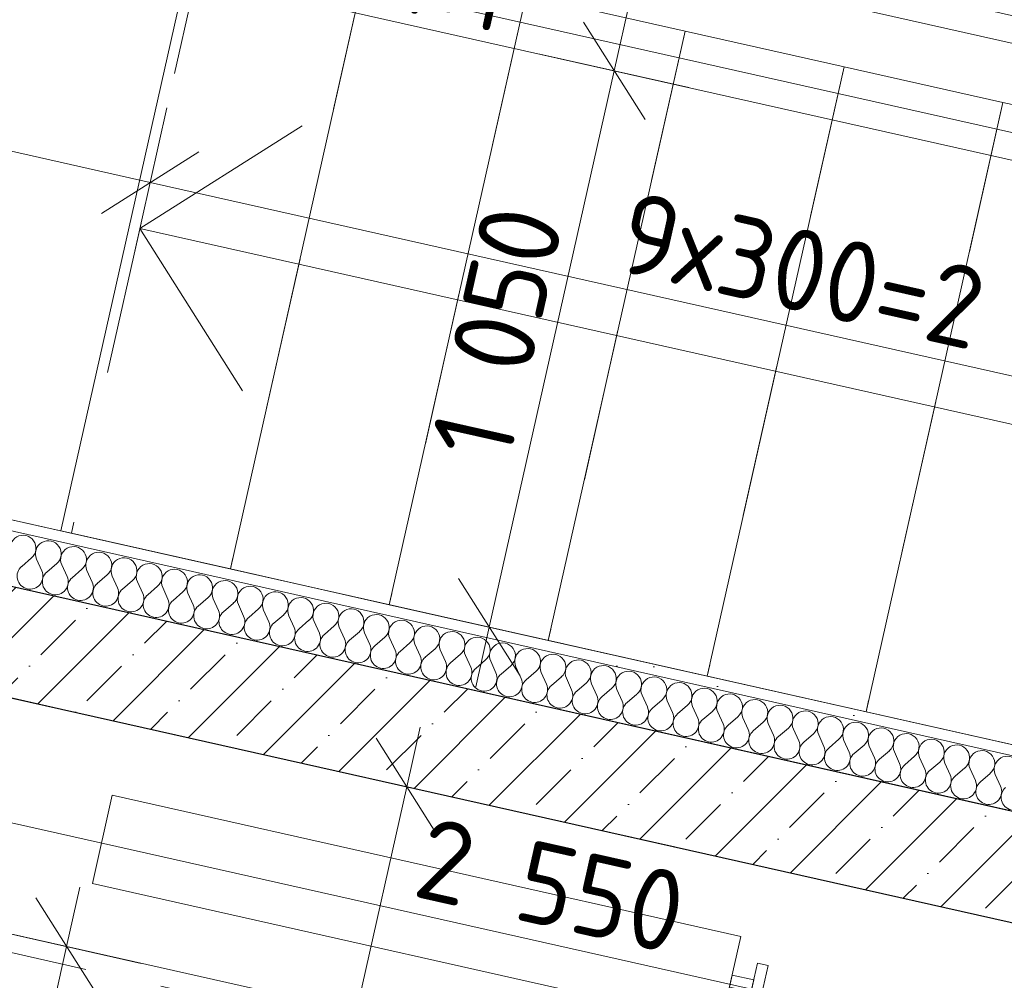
# Model space of a CAD drawing. Header units: millimetres. Extents: x -7145539 to -6664766, y 5874041 to 6141700.
# Tile 163 of 177: x -6929626 to -6927813, y 5903609 to 5905378. Entities that reach past the tile are written whole.
import ezdxf

# ---------------------------------------------------------------- set-up
doc = ezdxf.new("R2010")
doc.units = ezdxf.units.MM
doc.header["$MEASUREMENT"] = 0
for name, pattern in [('короткая штриховая', [282.222222, 141.111111, -141.111111]), ('Разомкнутая', [1058.333302, 634.99999, -423.333311]), ('Штриховая', [564.444447, 282.222223, -282.222223])]:
    doc.linetypes.add(name, pattern=pattern)
for name, color, linetype in [('S - МОП.АР', 7, 'Continuous'), ('АР-вертикальная связь - Лестница.АР', 7, 'Continuous'), ('АР-Стены_внутренние_пилоны.АР', 7, 'Continuous'), ('АР-Чертеж-Размеры.АР', 7, 'Continuous')]:
    doc.layers.add(name, color=color, linetype=linetype)
for name, color, linetype, lineweight in [('АР-вертикальная связь - Лестница.АР_Ном._пера__1', 7, 'Continuous', 0), ('АР-вертикальная связь - Лифт.АР_Ном._пера__120', 7, 'Continuous', 0), ('АР-Стены_внутренние_пилоны.АР_Ном._пера__1', 7, 'Continuous', 15), ('АР-Чертеж-Размеры.АР_Ном._пера__1', 7, 'Continuous', 0), ('АР_Машиноместа в паркинге_Ном._пера__120', 7, 'Continuous', 20)]:
    doc.layers.add(name, color=color, linetype=linetype, lineweight=lineweight)
doc.styles.add('РЎР“Р•РќР•Р\xa0Р\x98Р\xa0_РЎРўР\x98Р›Р¬_6', font='GOST_Common.ttf')
doc.dimstyles.new('СГЕНЕРИР_СТИЛЬ__1', dxfattribs={"dimtxt": 150, "dimasz": 142.5, "dimexe": 0.18, "dimexo": 0.0625, "dimgap": 0, "dimtad": 1, "dimdec": 0, "dimzin": 0, "dimdsep": 46, "dimtxsty": 'РЎР“Р•РќР•Р\xa0Р\x98Р\xa0_РЎРўР\x98Р›Р¬_6', "dimblk": 'ARROWHEAD_6', "dimblk1": 'ARROWHEAD_6', "dimblk2": 'ARROWHEAD_6', "dimcen": 0.09, "dimse1": 1, "dimse2": 1, "dimclrd": 7, "dimclre": 7, "dimclrt": 7, "dimazin": 0, "dimtfac": 1, "dimtdec": 4, "dimtmove": 0, "dimatfit": 3, "dimfxl": 1, "dimtolj": 1, "dimtzin": 0, "dimarcsym": 0})
doc.dimstyles.new('СГЕНЕРИР_СТИЛЬ__2', dxfattribs={"dimtxt": 150, "dimasz": 142.5, "dimexe": 0.18, "dimexo": 0.0625, "dimgap": 0, "dimtad": 1, "dimdec": 0, "dimzin": 0, "dimdsep": 46, "dimtxsty": 'РЎР“Р•РќР•Р\xa0Р\x98Р\xa0_РЎРўР\x98Р›Р¬_6', "dimblk": 'ARROWHEAD_6', "dimblk1": 'ARROWHEAD_6', "dimblk2": 'ARROWHEAD_6', "dimcen": 0.09, "dimse1": 1, "dimse2": 1, "dimclrd": 7, "dimclre": 7, "dimclrt": 7, "dimazin": 0, "dimtfac": 1, "dimtdec": 4, "dimtmove": 2, "dimatfit": 3, "dimfxl": 1, "dimtolj": 1, "dimtzin": 0, "dimarcsym": 0})
doc.dimstyles.new('СГЕНЕРИР_СТИЛЬ__8', dxfattribs={"dimtxt": 129.999995, "dimasz": 142.5, "dimexe": 0.18, "dimexo": 300000, "dimgap": 0, "dimtad": 1, "dimdec": 0, "dimzin": 0, "dimdsep": 46, "dimtxsty": 'РЎР“Р•РќР•Р\xa0Р\x98Р\xa0_РЎРўР\x98Р›Р¬_6', "dimblk": 'ARROWHEAD_6', "dimblk1": 'ARROWHEAD_6', "dimblk2": 'ARROWHEAD_6', "dimcen": 0.09, "dimclrd": 7, "dimclre": 7, "dimclrt": 7, "dimazin": 0, "dimtfac": 1, "dimtdec": 4, "dimtmove": 0, "dimatfit": 3, "dimfxl": 1, "dimtolj": 1, "dimtzin": 0, "dimarcsym": 0})

# ---------------------------------------------------------------- blocks, each defined once
blk = doc.blocks.new('Стена_195_1', base_point=(-6931677.2, 5904688.9))
at = {"layer": 'АР-Стены_внутренние_пилоны.АР', "linetype": 'Continuous', "lineweight": 0, "true_color": 0x000000}
h = blk.add_hatch(dxfattribs=at)
h.set_pattern_fill('ЖЕЛЕЗОБЕТОН__PROJECT__0001', color=18, style=0, pattern_type=2)
h.set_pattern_definition([(45, (-6321637.81, 6318947.94), (-84.852814, 84.852814), []), (45, (-6321680.24, 6318990.37), (-84.852814, 84.852814), [90, -30, 0, -30])])
h.paths.add_polyline_path([(-6931601.6, 5904569.4), (-6927386.7, 5903622.7), (-6927342.9, 5903817.9), (-6931557.8, 5904764.6)])
at = {"layer": 'АР-Стены_внутренние_пилоны.АР_Ном._пера__1', "color": 7, "linetype": 'Continuous', "lineweight": 30, "flags": 128}
for points in [[(-6927342.9, 5903817.9), (-6931557.8, 5904764.6)], [(-6929874.7, 5904181.6), (-6927386.7, 5903622.7)]]:
    blk.add_lwpolyline(points, dxfattribs=at)
blk = doc.blocks.new('*D1200', base_point=(-6321637.8, 6318947.9))
at = {"layer": 'АР-Чертеж-Размеры.АР_Ном._пера__1', "color": 7, "linetype": 'Continuous', "lineweight": 0, "transparency": 16777216}
for p, q in [((-6929893, 5904100), (-6929954.7, 5903825.6)), ((-6929834.2, 5904019.6), (-6930013.5, 5903906.1)), ((-6929923.8, 5903962.8), (-6930033.6, 5903987.5)), ((-6927435.8, 5903404), (-6929923.8, 5903962.8)), ((-6927405, 5903541.2), (-6927466.6, 5903266.8)), ((-6927525.4, 5903347.3), (-6927346.2, 5903460.7)), ((-6927326.1, 5903379.3), (-6927435.8, 5903404))]:
    blk.add_line(p, q, dxfattribs=at)
at = {"layer": 'АР-Чертеж-Размеры.АР_Ном._пера__1', "color": 7, "lineweight": 0, "transparency": 16777216, "insert": (-6928905.9, 5903764.9), "char_height": 150, "attachment_point": 7, "rotation": 347.3411, "style": 'РЎР“Р•РќР•Р\xa0Р\x98Р\xa0_РЎРўР\x98Р›Р¬_6'}
blk.add_mtext('\\A1;{\\pql;\\fGOST Common|b0|i0|c204|p0;\\W1.000000;2\xa0550}', dxfattribs=at)
blk = doc.blocks.new('ARROWHEAD_6')
at = {"color": 0, "linetype": 'Continuous', "lineweight": 0}
for p, q in [((-0.5, -0.5), (0.5, 0.5)), ((0, 0), (-1, 0))]:
    blk.add_line(p, q, dxfattribs=at)
blk = doc.blocks.new('*D1206', base_point=(-6321637.8, 6318947.9))
at = {"layer": 'АР-Чертеж-Размеры.АР_Ном._пера__1', "color": 7, "linetype": 'Continuous', "lineweight": 0, "transparency": 16777216}
for p, q in [((-6928888.4, 5904075.3), (-6928913, 5903965.6)), ((-6928856.3, 5903875.9), (-6928969.8, 5904055.2)), ((-6929050.2, 5903996.4), (-6928775.8, 5903934.7)), ((-6928913, 5903965.6), (-6929296.5, 5902258.1)), ((-6929353.3, 5902347.7), (-6929239.8, 5902168.5)), ((-6929433.7, 5902288.9), (-6929159.3, 5902227.3)), ((-6929296.5, 5902258.1), (-6929321.2, 5902148.4))]:
    blk.add_line(p, q, dxfattribs=at)
at = {"layer": 'АР-Чертеж-Размеры.АР_Ном._пера__1', "color": 7, "lineweight": 0, "transparency": 16777216, "insert": (-6929183, 5902900.5), "char_height": 150, "attachment_point": 7, "rotation": 77.3411, "style": 'РЎР“Р•РќР•Р\xa0Р\x98Р\xa0_РЎРўР\x98Р›Р¬_6'}
blk.add_mtext('\\A1;{\\pql;\\fGOST Common|b0|i0|c204|p0;\\W1.000000;1\xa0750}', dxfattribs=at)
blk = doc.blocks.new('*D1350', base_point=(-6321637.8, 6318947.9))
at = {"layer": 'АР-Чертеж-Размеры.АР_Ном._пера__1', "color": 7, "linetype": 'Continuous', "lineweight": 0, "transparency": 16777216}
for p, q in [((-6929960.4, 5903432.8), (-6929898.8, 5903707.2)), ((-6929840, 5903626.7), (-6930019.2, 5903513.2)), ((-6930039.3, 5903594.6), (-6929929.6, 5903570)), ((-6929929.6, 5903570), (-6927800.6, 5903091.8)), ((-6927831.4, 5902954.6), (-6927769.8, 5903229)), ((-6927890.2, 5903035.1), (-6927711, 5903148.6)), ((-6927800.6, 5903091.8), (-6927690.9, 5903067.2))]:
    blk.add_line(p, q, dxfattribs=at)
at = {"layer": 'АР-Чертеж-Размеры.АР_Ном._пера__1', "color": 7, "lineweight": 0, "transparency": 16777216, "insert": (-6929048.2, 5903398.7), "char_height": 130, "attachment_point": 7, "rotation": 347.3417, "style": 'РЎР“Р•РќР•Р\xa0Р\x98Р\xa0_РЎРўР\x98Р›Р¬_6'}
blk.add_mtext('\\A1;{\\pql;\\fGOST Common|b0|i0|c204|p0;\\W1.000000;2\xa0182}', dxfattribs=at)
blk = doc.blocks.new('*D1351', base_point=(-6321637.8, 6318947.9))
at = {"layer": 'АР-Чертеж-Размеры.АР_Ном._пера__1', "color": 7, "linetype": 'Continuous', "lineweight": 0, "transparency": 16777216}
for p, q in [((-6929539.7, 5903671.2), (-6929515, 5903780.9)), ((-6929482.9, 5903581.6), (-6929596.4, 5903760.8)), ((-6929402.5, 5903640.3), (-6929676.9, 5903702)), ((-6929795.2, 5902533.5), (-6929539.7, 5903671.2)), ((-6929851.9, 5902623.1), (-6929738.4, 5902443.9)), ((-6929658, 5902502.7), (-6929932.4, 5902564.3)), ((-6929819.8, 5902423.7), (-6929795.2, 5902533.5))]:
    blk.add_line(p, q, dxfattribs=at)
at = {"layer": 'АР-Чертеж-Размеры.АР_Ном._пера__1', "color": 7, "lineweight": 0, "transparency": 16777216, "insert": (-6929732.3, 5902932), "char_height": 130, "attachment_point": 7, "rotation": 77.3417, "style": 'РЎР“Р•РќР•Р\xa0Р\x98Р\xa0_РЎРўР\x98Р›Р¬_6'}
blk.add_mtext('\\A1;{\\pql;\\fGOST Common|b0|i0|c204|p0;\\W1.000000;1\xa0166}', dxfattribs=at)
blk = doc.blocks.new('Лестница_2_1', base_point=(-6321637.8, 6318947.9))
at = {"layer": 'АР-вертикальная связь - Лестница.АР_Ном._пера__1', "color": 7, "linetype": 'Continuous', "lineweight": 0}
for p, q in [((-6929298.3, 5905558.6), (-6929550.3, 5904436.6)), ((-6928986, 5905488.5), (-6929238, 5904366.5)), ((-6929238, 5904366.5), (-6928986, 5905488.5)), ((-6928693.3, 5905422.8), (-6928945.3, 5904300.7)), ((-6928945.3, 5904300.7), (-6928693.3, 5905422.8)), ((-6928400.6, 5905357), (-6928693.3, 5905422.8)), ((-6928083.8, 5905398.6), (-6927791.1, 5905332.9)), ((-6928400.6, 5905357), (-6928652.6, 5904235)), ((-6928652.6, 5904235), (-6928400.6, 5905357)), ((-6928107.9, 5905291.3), (-6928400.6, 5905357)), ((-6928107.9, 5905291.3), (-6928359.9, 5904169.2)), ((-6928359.9, 5904169.2), (-6928107.9, 5905291.3)), ((-6927815.2, 5905225.6), (-6928107.9, 5905291.3)), ((-6927815.2, 5905225.6), (-6928067.2, 5904103.5)), ((-6928067.2, 5904103.5), (-6927815.2, 5905225.6)), ((-6927522.5, 5905159.8), (-6927815.2, 5905225.6)), ((-6929404.8, 5904993.2), (-6929106, 5905182.4)), ((-6929112, 5904927.5), (-6929404.8, 5904993.2)), ((-6929215.6, 5904694.5), (-6929404.8, 5904993.2)), ((-6926770.4, 5904401.6), (-6929112, 5904927.5)), ((-6929550.3, 5904436.6), (-6929530.8, 5904432.2)), ((-6929530.8, 5904432.2), (-6929238, 5904366.5)), ((-6929238, 5904366.5), (-6928945.3, 5904300.7)), ((-6928945.3, 5904300.7), (-6928652.6, 5904235)), ((-6928652.6, 5904235), (-6928359.9, 5904169.2)), ((-6928359.9, 5904169.2), (-6928067.2, 5904103.5)), ((-6928067.2, 5904103.5), (-6927774.5, 5904037.8))]:
    blk.add_line(p, q, dxfattribs=at)
at = {"layer": 'АР-вертикальная связь - Лестница.АР_Ном._пера__1', "color": 7, "linetype": 'Штриховая', "lineweight": 0}
for p, q in [((-6929278.8, 5905554.2), (-6929530.8, 5904432.2)), ((-6928986, 5905488.5), (-6929238, 5904366.5)), ((-6928693.3, 5905422.8), (-6928945.3, 5904300.7)), ((-6928400.6, 5905357), (-6928652.6, 5904235)), ((-6928107.9, 5905291.3), (-6928359.9, 5904169.2)), ((-6927815.2, 5905225.6), (-6928067.2, 5904103.5))]:
    blk.add_line(p, q, dxfattribs=at)
blk = doc.blocks.new('*X1370', base_point=(-6321637.8, 6318947.9))
at = {"layer": 'АР-Стены_внутренние_пилоны.АР_Ном._пера__1', "color": 7, "linetype": 'Continuous', "lineweight": 0}
for p, q in [((-6929604.2, 5904386.8), (-6929622.3, 5904371.3)), ((-6929594.9, 5904384.7), (-6929585.2, 5904363)), ((-6929557.8, 5904376.4), (-6929575.9, 5904360.9)), ((-6929548.5, 5904374.3), (-6929538.7, 5904352.6)), ((-6929511.3, 5904365.9), (-6929529.4, 5904350.5)), ((-6929502, 5904363.8), (-6929492.2, 5904342.1)), ((-6929464.8, 5904355.5), (-6929483, 5904340)), ((-6929455.6, 5904353.4), (-6929445.8, 5904331.7)), ((-6929418.4, 5904345.1), (-6929436.5, 5904329.6)), ((-6929409.1, 5904343), (-6929399.3, 5904321.3)), ((-6929371.9, 5904334.6), (-6929390, 5904319.2)), ((-6929362.6, 5904332.5), (-6929352.9, 5904310.8)), ((-6929325.5, 5904324.2), (-6929343.6, 5904308.7)), ((-6929316.2, 5904322.1), (-6929306.4, 5904300.4)), ((-6929279, 5904313.8), (-6929297.1, 5904298.3)), ((-6929269.7, 5904311.7), (-6929259.9, 5904289.9)), ((-6929232.5, 5904303.3), (-6929250.6, 5904287.9)), ((-6929223.2, 5904301.2), (-6929213.5, 5904279.5)), ((-6929186.1, 5904292.9), (-6929204.2, 5904277.4)), ((-6929176.8, 5904290.8), (-6929167, 5904269.1)), ((-6929139.6, 5904282.4), (-6929157.7, 5904267)), ((-6929130.3, 5904280.4), (-6929120.6, 5904258.6)), ((-6929093.2, 5904272), (-6929111.3, 5904256.6)), ((-6929083.9, 5904269.9), (-6929074.1, 5904248.2)), ((-6929046.7, 5904261.6), (-6929064.8, 5904246.1)), ((-6929037.4, 5904259.5), (-6929027.6, 5904237.8)), ((-6929000.2, 5904251.1), (-6929018.3, 5904235.7)), ((-6928990.9, 5904249.1), (-6928981.2, 5904227.3)), ((-6928953.8, 5904240.7), (-6928971.9, 5904225.2)), ((-6928944.5, 5904238.6), (-6928934.7, 5904216.9)), ((-6928907.3, 5904230.3), (-6928925.4, 5904214.8)), ((-6928898, 5904228.2), (-6928888.2, 5904206.5)), ((-6928860.8, 5904219.8), (-6928879, 5904204.4)), ((-6928851.6, 5904217.7), (-6928841.8, 5904196)), ((-6928814.4, 5904209.4), (-6928832.5, 5904193.9)), ((-6928805.1, 5904207.3), (-6928795.3, 5904185.6)), ((-6928767.9, 5904199), (-6928786, 5904183.5)), ((-6928758.6, 5904196.9), (-6928748.9, 5904175.2)), ((-6928721.5, 5904188.5), (-6928739.6, 5904173.1)), ((-6928712.2, 5904186.4), (-6928702.4, 5904164.7)), ((-6928675, 5904178.1), (-6928693.1, 5904162.6)), ((-6928665.7, 5904176), (-6928655.9, 5904154.3)), ((-6928628.5, 5904167.7), (-6928646.6, 5904152.2)), ((-6928619.2, 5904165.6), (-6928609.5, 5904143.9)), ((-6928582.1, 5904157.2), (-6928600.2, 5904141.8)), ((-6928572.8, 5904155.1), (-6928563, 5904133.4)), ((-6928535.6, 5904146.8), (-6928553.7, 5904131.3)), ((-6928526.3, 5904144.7), (-6928516.6, 5904123)), ((-6928489.2, 5904136.3), (-6928507.3, 5904120.9)), ((-6928479.9, 5904134.3), (-6928470.1, 5904112.5)), ((-6928442.7, 5904125.9), (-6928460.8, 5904110.5)), ((-6928433.4, 5904123.8), (-6928423.6, 5904102.1)), ((-6928396.2, 5904115.5), (-6928414.3, 5904100)), ((-6928386.9, 5904113.4), (-6928377.2, 5904091.7)), ((-6928349.8, 5904105), (-6928367.9, 5904089.6)), ((-6928340.5, 5904103), (-6928330.7, 5904081.2)), ((-6928303.3, 5904094.6), (-6928321.4, 5904079.2)), ((-6928294, 5904092.5), (-6928284.2, 5904070.8)), ((-6928256.8, 5904084.2), (-6928275, 5904068.7)), ((-6928247.6, 5904082.1), (-6928237.8, 5904060.4)), ((-6928210.4, 5904073.7), (-6928228.5, 5904058.3)), ((-6928201.1, 5904071.6), (-6928191.3, 5904049.9)), ((-6928163.9, 5904063.3), (-6928182, 5904047.8)), ((-6928154.6, 5904061.2), (-6928144.9, 5904039.5)), ((-6928117.5, 5904052.9), (-6928135.6, 5904037.4)), ((-6928108.2, 5904050.8), (-6928098.4, 5904029.1)), ((-6928071, 5904042.4), (-6928089.1, 5904027)), ((-6928061.7, 5904040.3), (-6928051.9, 5904018.6)), ((-6928024.5, 5904032), (-6928042.6, 5904016.5)), ((-6928015.2, 5904029.9), (-6928005.5, 5904008.2)), ((-6927978.1, 5904021.6), (-6927996.2, 5904006.1)), ((-6927968.8, 5904019.5), (-6927959, 5903997.8)), ((-6927931.6, 5904011.1), (-6927949.7, 5903995.7)), ((-6927922.3, 5904009), (-6927912.6, 5903987.3)), ((-6927885.2, 5904000.7), (-6927903.3, 5903985.2)), ((-6927875.9, 5903998.6), (-6927866.1, 5903976.9)), ((-6927838.7, 5903990.2), (-6927856.8, 5903974.8)), ((-6927829.4, 5903988.2), (-6927819.6, 5903966.4))]:
    blk.add_line(p, q, dxfattribs=at)
for centre, start, end in [((-6929619.7, 5904404.9), 310.4712, 204.211), ((-6929573.2, 5904394.5), 310.4712, 204.211), ((-6929526.8, 5904384), 310.4712, 204.211), ((-6929480.3, 5904373.6), 310.4712, 204.211), ((-6929433.8, 5904363.2), 310.4712, 204.211), ((-6929606.9, 5904353.2), 130.4712, 257.3411), ((-6929387.4, 5904352.7), 310.4712, 204.211), ((-6929340.9, 5904342.3), 310.4712, 204.211), ((-6929606.9, 5904353.2), 257.3411, 24.211), ((-6929560.4, 5904342.8), 130.4712, 257.3411), ((-6929560.4, 5904342.8), 257.3411, 24.211), ((-6929514, 5904332.4), 130.4712, 257.3411), ((-6929294.5, 5904331.9), 310.4712, 204.211), ((-6929514, 5904332.4), 257.3411, 24.211), ((-6929467.5, 5904321.9), 130.4712, 257.3411), ((-6929467.5, 5904321.9), 257.3411, 24.211), ((-6929421, 5904311.5), 130.4712, 257.3411), ((-6929248, 5904321.4), 310.4712, 204.211), ((-6929201.5, 5904311), 310.4712, 204.211), ((-6929421, 5904311.5), 257.3411, 24.211), ((-6929374.6, 5904301.1), 130.4712, 257.3411), ((-6929374.6, 5904301.1), 257.3411, 24.211), ((-6929155.1, 5904300.6), 310.4712, 204.211), ((-6929108.6, 5904290.1), 310.4712, 204.211), ((-6929328.1, 5904290.6), 130.4712, 257.3411), ((-6929328.1, 5904290.6), 257.3411, 24.211), ((-6929281.7, 5904280.2), 130.4712, 257.3411), ((-6929062.1, 5904279.7), 310.4712, 204.211), ((-6929015.7, 5904269.3), 310.4712, 204.211), ((-6929281.7, 5904280.2), 257.3411, 24.211), ((-6929235.2, 5904269.8), 130.4712, 257.3411), ((-6929235.2, 5904269.8), 257.3411, 24.211), ((-6929188.7, 5904259.3), 130.4712, 257.3411), ((-6928969.2, 5904258.8), 310.4712, 204.211), ((-6929188.7, 5904259.3), 257.3411, 24.211), ((-6929142.3, 5904248.9), 130.4712, 257.3411), ((-6929142.3, 5904248.9), 257.3411, 24.211), ((-6929095.8, 5904238.4), 130.4712, 257.3411), ((-6928922.8, 5904248.4), 310.4712, 204.211), ((-6928876.3, 5904237.9), 310.4712, 204.211), ((-6929095.8, 5904238.4), 257.3411, 24.211), ((-6929049.3, 5904228), 130.4712, 257.3411), ((-6929049.3, 5904228), 257.3411, 24.211), ((-6928829.8, 5904227.5), 310.4712, 204.211), ((-6928783.4, 5904217.1), 310.4712, 204.211), ((-6929002.9, 5904217.6), 130.4712, 257.3411), ((-6929002.9, 5904217.6), 257.3411, 24.211), ((-6928956.4, 5904207.1), 130.4712, 257.3411), ((-6928736.9, 5904206.6), 310.4712, 204.211), ((-6928690.5, 5904196.2), 310.4712, 204.211), ((-6928956.4, 5904207.1), 257.3411, 24.211), ((-6928910, 5904196.7), 130.4712, 257.3411), ((-6928910, 5904196.7), 257.3411, 24.211), ((-6928863.5, 5904186.3), 130.4712, 257.3411), ((-6928644, 5904185.8), 310.4712, 204.211), ((-6928863.5, 5904186.3), 257.3411, 24.211), ((-6928817, 5904175.8), 130.4712, 257.3411), ((-6928817, 5904175.8), 257.3411, 24.211), ((-6928770.6, 5904165.4), 130.4712, 257.3411), ((-6928597.5, 5904175.3), 310.4712, 204.211), ((-6928551.1, 5904164.9), 310.4712, 204.211), ((-6928770.6, 5904165.4), 257.3411, 24.211), ((-6928724.1, 5904155), 130.4712, 257.3411), ((-6928504.6, 5904154.5), 310.4712, 204.211), ((-6928458.1, 5904144), 310.4712, 204.211), ((-6928724.1, 5904155), 257.3411, 24.211), ((-6928677.7, 5904144.5), 130.4712, 257.3411), ((-6928677.7, 5904144.5), 257.3411, 24.211), ((-6928631.2, 5904134.1), 130.4712, 257.3411), ((-6928411.7, 5904133.6), 310.4712, 204.211), ((-6928365.2, 5904123.2), 310.4712, 204.211), ((-6928631.2, 5904134.1), 257.3411, 24.211), ((-6928584.7, 5904123.7), 130.4712, 257.3411), ((-6928584.7, 5904123.7), 257.3411, 24.211), ((-6928538.3, 5904113.2), 130.4712, 257.3411), ((-6928318.8, 5904112.7), 310.4712, 204.211), ((-6928538.3, 5904113.2), 257.3411, 24.211), ((-6928491.8, 5904102.8), 130.4712, 257.3411), ((-6928491.8, 5904102.8), 257.3411, 24.211), ((-6928272.3, 5904102.3), 310.4712, 204.211), ((-6928225.8, 5904091.8), 310.4712, 204.211), ((-6928445.3, 5904092.3), 130.4712, 257.3411), ((-6928445.3, 5904092.3), 257.3411, 24.211), ((-6928398.9, 5904081.9), 130.4712, 257.3411), ((-6928179.4, 5904081.4), 310.4712, 204.211), ((-6928132.9, 5904071), 310.4712, 204.211), ((-6928398.9, 5904081.9), 257.3411, 24.211), ((-6928352.4, 5904071.5), 130.4712, 257.3411), ((-6928352.4, 5904071.5), 257.3411, 24.211), ((-6928306, 5904061), 130.4712, 257.3411), ((-6928086.5, 5904060.5), 310.4712, 204.211), ((-6928306, 5904061), 257.3411, 24.211), ((-6928259.5, 5904050.6), 130.4712, 257.3411), ((-6928259.5, 5904050.6), 257.3411, 24.211), ((-6928213, 5904040.2), 130.4712, 257.3411), ((-6928040, 5904050.1), 310.4712, 204.211), ((-6927993.5, 5904039.7), 310.4712, 204.211), ((-6928213, 5904040.2), 257.3411, 24.211), ((-6928166.6, 5904029.7), 130.4712, 257.3411), ((-6928166.6, 5904029.7), 257.3411, 24.211), ((-6927947.1, 5904029.2), 310.4712, 204.211), ((-6927900.6, 5904018.8), 310.4712, 204.211), ((-6928120.1, 5904019.3), 130.4712, 257.3411), ((-6928120.1, 5904019.3), 257.3411, 24.211), ((-6928073.7, 5904008.9), 130.4712, 257.3411), ((-6927854.1, 5904008.4), 310.4712, 204.211), ((-6927807.7, 5903997.9), 310.4712, 204.211), ((-6928073.7, 5904008.9), 257.3411, 24.211), ((-6928027.2, 5903998.4), 130.4712, 257.3411), ((-6928027.2, 5903998.4), 257.3411, 24.211), ((-6927980.7, 5903988), 130.4712, 257.3411), ((-6927980.7, 5903988), 257.3411, 24.211), ((-6927934.3, 5903977.6), 130.4712, 257.3411), ((-6927934.3, 5903977.6), 257.3411, 24.211), ((-6927887.8, 5903967.1), 130.4712, 257.3411), ((-6927887.8, 5903967.1), 257.3411, 24.211), ((-6927841.3, 5903956.7), 130.4712, 257.3411), ((-6927841.3, 5903956.7), 257.3411, 24.211), ((-6927794.9, 5903946.2), 130.4712, 257.3411)]:
    blk.add_arc(centre, 23.8, start, end, dxfattribs=at)
blk = doc.blocks.new('Стена_381_1', base_point=(-6925670.9, 5903503.8))
at = {"layer": 'АР-Стены_внутренние_пилоны.АР', "linetype": 'Continuous', "lineweight": 0, "true_color": 0x000000}
h = blk.add_hatch(dxfattribs=at)
h.set_pattern_fill('ШТУКАТУРКА__ГИПС_01_0001', color=18, style=0, pattern_type=2)
h.set_pattern_definition([(45, (-6321637.81, 6319297.94), (-111.369318, 111.369318), [0, -105, 0, -157.5]), (110, (-6321287.81, 6319297.94), (148.001588, 53.868173), [0, -77, 0, -133])])
h.paths.add_polyline_path([(-6931369.9, 5904824.9), (-6925779.3, 5903569.2), (-6925774.9, 5903588.7), (-6931365.5, 5904844.4)])
at = {"layer": 'АР-Стены_внутренние_пилоны.АР_Ном._пера__1', "color": 7, "linetype": 'Continuous', "lineweight": 0}
blk.add_line((-6925779.3, 5903569.2), (-6931389.4, 5904829.2), dxfattribs=at)
at = {"layer": 'АР-Стены_внутренние_пилоны.АР_Ном._пера__1', "color": 7, "linetype": 'Continuous', "lineweight": 0, "flags": 128}
for points in [[(-6925774.9, 5903588.7), (-6931365.5, 5904844.4)], [(-6931411.3, 5904731.7), (-6925801.2, 5903471.6)]]:
    blk.add_lwpolyline(points, dxfattribs=at)
at = {"layer": 'АР-Стены_внутренние_пилоны.АР', "color": 7, "lineweight": 0}
blk.add_blockref('*X1370', (-6321637.8, 6318947.9), dxfattribs=at)
blk = doc.blocks.new('*D1448', base_point=(-6321637.8, 6318947.9))
at = {"layer": 'АР-Чертеж-Размеры.АР_Ном._пера__1', "color": 7, "linetype": 'Continuous', "lineweight": 0, "transparency": 16777216}
for p, q in [((-6929385.7, 5905078.1), (-6931220.4, 5905490.2)), ((-6929354.9, 5905215.3), (-6929416.5, 5904940.8)), ((-6929475.3, 5905021.3), (-6929296.1, 5905134.8)), ((-6926751.7, 5904486.4), (-6929385.7, 5905078.1)), ((-6926720.9, 5904623.7), (-6926782.5, 5904349.2)), ((-6926841.3, 5904429.7), (-6926662.1, 5904543.2)), ((-6926641.9, 5904461.8), (-6926751.7, 5904486.4))]:
    blk.add_line(p, q, dxfattribs=at)
at = {"layer": 'АР-Чертеж-Размеры.АР_Ном._пера__1', "color": 7, "lineweight": 0, "transparency": 16777216, "insert": (-6928532, 5904917.1), "char_height": 150, "attachment_point": 7, "rotation": 347.3411, "style": 'РЎР“Р•РќР•Р\xa0Р\x98Р\xa0_РЎРўР\x98Р›Р¬_6'}
blk.add_mtext('\\A1;{\\pql;\\fGOST Common|b0|i0|c204|p0;\\W1.000000;9х300=2\xa0700}', dxfattribs=at)
blk = doc.blocks.new('*D1449', base_point=(-6321637.8, 6318947.9))
at = {"layer": 'АР-Чертеж-Размеры.АР_Ном._пера__1', "color": 7, "linetype": 'Continuous', "lineweight": 0, "transparency": 16777216}
for p, q in [((-6931189.6, 5905627.4), (-6931251.3, 5905352.9)), ((-6931130.8, 5905546.9), (-6931310.1, 5905433.4)), ((-6931220.4, 5905490.2), (-6931330.2, 5905514.8)), ((-6929385.7, 5905078.1), (-6931220.4, 5905490.2)), ((-6929475.3, 5905021.3), (-6929296.1, 5905134.8))]:
    blk.add_line(p, q, dxfattribs=at)
at = {"layer": 'АР-Чертеж-Размеры.АР_Ном._пера__1', "color": 7, "lineweight": 0, "transparency": 16777216, "insert": (-6930514.4, 5905362.3), "char_height": 150, "attachment_point": 7, "rotation": 347.3411, "style": 'РЎР“Р•РќР•Р\xa0Р\x98Р\xa0_РЎРўР\x98Р›Р¬_6'}
blk.add_mtext('\\A1;{\\pql;\\fGOST Common|b0|i0|c204|p0;\\W1.000000;1\xa0880}', dxfattribs=at)
blk = doc.blocks.new('*D1452', base_point=(-6321637.8, 6318947.9))
at = {"layer": 'АР-Чертеж-Размеры.АР_Ном._пера__1', "color": 7, "linetype": 'Continuous', "lineweight": 0, "transparency": 16777216}
for p, q in [((-6925499, 5906112), (-6925523.6, 5906002.3)), ((-6925466.9, 5905912.6), (-6925580.3, 5906091.9)), ((-6925660.8, 5906033.1), (-6925386.4, 5905971.4)), ((-6925523.6, 5906002.3), (-6926051.7, 5903650.9)), ((-6926108.5, 5903740.5), (-6925995, 5903561.3)), ((-6926188.9, 5903681.7), (-6925914.5, 5903620.1)), ((-6926051.7, 5903650.9), (-6926076.4, 5903541.1))]:
    blk.add_line(p, q, dxfattribs=at)
at = {"layer": 'АР-Чертеж-Размеры.АР_Ном._пера__1', "color": 7, "lineweight": 0, "transparency": 16777216, "insert": (-6925977.2, 5904225), "char_height": 150, "attachment_point": 7, "rotation": 77.3411, "style": 'РЎР“Р•РќР•Р\xa0Р\x98Р\xa0_РЎРўР\x98Р›Р¬_6'}
blk.add_mtext('\\A1;{\\pql;\\fGOST Common|b0|i0|c204|p0;\\W1.000000;2\xa0410}', dxfattribs=at)
blk = doc.blocks.new('*D1453', base_point=(-6321637.8, 6318947.9))
at = {"layer": 'АР-Чертеж-Размеры.АР_Ном._пера__1', "color": 7, "linetype": 'Continuous', "lineweight": 0, "transparency": 16777216}
for p, q in [((-6928208.5, 5906720.6), (-6928233.1, 5906610.8)), ((-6928176.4, 5906521.2), (-6928289.9, 5906700.4)), ((-6928370.3, 5906641.6), (-6928095.9, 5906580)), ((-6928233.1, 5906610.8), (-6928463.3, 5905586.2)), ((-6928406.5, 5905496.6), (-6928520, 5905675.8)), ((-6928600.5, 5905617), (-6928326, 5905555.4)), ((-6928463.3, 5905586.2), (-6928531.2, 5905283.7))]:
    blk.add_line(p, q, dxfattribs=at)
at = {"layer": 'АР-Чертеж-Размеры.АР_Ном._пера__1', "color": 7, "lineweight": 0, "transparency": 16777216, "insert": (-6928426.4, 5905887.2), "char_height": 150, "attachment_point": 7, "rotation": 77.3417, "style": 'РЎР“Р•РќР•Р\xa0Р\x98Р\xa0_РЎРўР\x98Р›Р¬_6'}
blk.add_mtext('\\A1;{\\pql;\\fGOST Common|b0|i0|c204|p0;\\W1.000000;1\xa0050}', dxfattribs=at)
blk = doc.blocks.new('*D1454', base_point=(-6321637.8, 6318947.9))
at = {"layer": 'АР-Чертеж-Размеры.АР_Ном._пера__1', "color": 7, "linetype": 'Continuous', "lineweight": 0, "transparency": 16777216}
for p, q in [((-6928406.5, 5905496.6), (-6928520, 5905675.8)), ((-6928600.5, 5905617), (-6928326, 5905555.4)), ((-6928463.3, 5905586.2), (-6928531.2, 5905283.7)), ((-6928474.4, 5905194.1), (-6928587.9, 5905373.3)), ((-6928668.4, 5905314.5), (-6928394, 5905252.9))]:
    blk.add_line(p, q, dxfattribs=at)
at = {"layer": 'АР-Чертеж-Размеры.АР_Ном._пера__1', "color": 7, "lineweight": 0, "transparency": 16777216, "insert": (-6928762.9, 5905347.1), "char_height": 150, "attachment_point": 7, "rotation": 77.3417, "style": 'РЎР“Р•РќР•Р\xa0Р\x98Р\xa0_РЎРўР\x98Р›Р¬_6'}
blk.add_mtext('\\A1;{\\pql;\\fGOST Common|b0|i0|c204|p0;\\W1.000000;310}', dxfattribs=at)
blk = doc.blocks.new('*D1455', base_point=(-6321637.8, 6318947.9))
at = {"layer": 'АР-Чертеж-Размеры.АР_Ном._пера__1', "color": 7, "linetype": 'Continuous', "lineweight": 0, "transparency": 16777216}
for p, q in [((-6928463.3, 5905586.2), (-6928531.2, 5905283.7)), ((-6928474.4, 5905194.1), (-6928587.9, 5905373.3)), ((-6928668.4, 5905314.5), (-6928394, 5905252.9)), ((-6928531.2, 5905283.7), (-6928761.2, 5904259.4)), ((-6928818, 5904349.1), (-6928704.5, 5904169.8)), ((-6928898.4, 5904290.3), (-6928624, 5904228.6)), ((-6928761.2, 5904259.4), (-6928785.9, 5904149.7))]:
    blk.add_line(p, q, dxfattribs=at)
at = {"layer": 'АР-Чертеж-Размеры.АР_Ном._пера__1', "color": 7, "lineweight": 0, "transparency": 16777216, "insert": (-6928724.4, 5904560.3), "char_height": 150, "attachment_point": 7, "rotation": 77.3417, "style": 'РЎР“Р•РќР•Р\xa0Р\x98Р\xa0_РЎРўР\x98Р›Р¬_6'}
blk.add_mtext('\\A1;{\\pql;\\fGOST Common|b0|i0|c204|p0;\\W1.000000;1\xa0050}', dxfattribs=at)

msp = doc.modelspace()

# ---------------------------------------------------------------- linework, layer by layer
at = {"layer": 'S - МОП.АР', "color": 254, "linetype": 'Continuous', "lineweight": 0, "true_color": 0xdadada, "flags": 128}
msp.add_lwpolyline([(-6930837.3, 5907195.6), (-6931365.5, 5904844.2), (-6925774.3, 5903588.4), (-6925246.2, 5905939.8)], close=True, dxfattribs=at)
at = {"layer": 'АР-вертикальная связь - Лестница.АР_Ном._пера__1', "color": 7, "linetype": 'Continuous', "lineweight": 0, "flags": 128}
for points in [[(-6929300.7, 5905456.5), (-6926666.7, 5904865.1), (-6926598.7, 5905167.6), (-6929232.8, 5905759)], [(-6929194.9, 5905699.3), (-6929241, 5905494.4), (-6926704.5, 5904924.8), (-6926658.5, 5905129.7)]]:
    msp.add_lwpolyline(points, close=True, dxfattribs=at)
at = {"layer": 'АР-вертикальная связь - Лифт.АР_Ном._пера__120', "color": 7, "linetype": 'Continuous', "lineweight": 0}
for points in [[(-6928334.6, 5903527.5), (-6929492.1, 5903787.5), (-6929455.6, 5903950.1), (-6928298.1, 5903690.1)], [(-6930144.7, 5902612), (-6928015.8, 5902133.8), (-6927760.3, 5903271.5), (-6929889.2, 5903749.7)], [(-6928267.2, 5903640.8), (-6928247.6, 5903636.4), (-6928265.9, 5903555.2), (-6928285.4, 5903559.6)], [(-6928319.1, 5903596.7), (-6928279.1, 5903587.7), (-6928274.1, 5903609.9), (-6928314.1, 5903618.9)]]:
    msp.add_lwpolyline(points, close=True, dxfattribs=at)
at = {"layer": 'АР-вертикальная связь - Лифт.АР_Ном._пера__120', "color": 7, "linetype": 'короткая штриховая', "lineweight": 0}
msp.add_lwpolyline([(-6930112.1, 5902628.5), (-6928095, 5902175.5), (-6927851.8, 5903258.2), (-6929869, 5903711.2)], close=True, dxfattribs=at)
at = {"layer": 'АР_Машиноместа в паркинге_Ном._пера__120', "color": 7, "linetype": 'Разомкнутая', "lineweight": 20}
msp.add_lwpolyline([(-6930258.2, 5902474.1), (-6927770.2, 5901915.3), (-6927386.7, 5903622.7), (-6929874.7, 5904181.6)], close=True, dxfattribs=at)

# ---------------------------------------------------------------- block references
at = {"layer": 'АР-вертикальная связь - Лестница.АР', "color": 7, "linetype": 'Continuous', "lineweight": 0}
msp.add_blockref('Лестница_2_1', (-6321637.8, 6318947.9), dxfattribs=at)
at = {"layer": 'АР-Стены_внутренние_пилоны.АР', "color": 7, "lineweight": 0}
for name, p in [('Стена_381_1', (-6925670.9, 5903503.8)), ('Стена_195_1', (-6931677.2, 5904688.9))]:
    msp.add_blockref(name, p, dxfattribs=at)

# ---------------------------------------------------------------- dimensions: what is measured, and where the dimension line sits
at = {"layer": 'АР-Чертеж-Размеры.АР', "color": 7, "linetype": 'Continuous', "lineweight": 0}
for base, p1, p2, angle, dimstyle, picture, middle, turn in [((-6928463.3, 5905586.2), (-6926979, 5906329.1), (-6929232.8, 5905759), 257.3417, 'СГЕНЕРИР_СТИЛЬ__1', '*D1453', (-6928443.2, 5906154.7), 77.3417), ((-6926051.7, 5903650.9), (-6926979, 5906329.1), (-6928570.2, 5904216.5), 257.3411, 'СГЕНЕРИР_СТИЛЬ__2', '*D1452', (-6925994, 5904492.5), 77.3411), ((-6931220.4, 5905490.2), (-6929530.8, 5904432.2), (-6931101.4, 5906020.1), 167.3411, 'СГЕНЕРИР_СТИЛЬ__1', '*D1449', (-6930246.9, 5905379.1), 347.3411), ((-6928531.2, 5905283.7), (-6929232.8, 5905759), (-6929300.7, 5905456.5), 257.3417, 'СГЕНЕРИР_СТИЛЬ__1', '*D1454', (-6928798.6, 5905530.6), 77.3417), ((-6928761.2, 5904259.4), (-6929300.7, 5905456.5), (-6928594.6, 5904222), 257.3417, 'СГЕНЕРИР_СТИЛЬ__1', '*D1455', (-6928741.2, 5904827.8), 77.3417), ((-6929923.8, 5903962.8), (-6927441.6, 5903378.4), (-6929923.8, 5903962.9), 167.3411, 'СГЕНЕРИР_СТИЛЬ__1', '*D1200', (-6928638.4, 5903781.7), 347.3411), ((-6929296.5, 5902258.1), (-6928907, 5903964.2), (-6929296.5, 5902258.1), 257.3411, 'СГЕНЕРИР_СТИЛЬ__1', '*D1206', (-6929199.8, 5903168), 77.3411), ((-6929539.7, 5903671.2), (-6930144.7, 5902612), (-6929889.2, 5903749.7), 77.3417, 'СГЕНЕРИР_СТИЛЬ__8', '*D1351', (-6929746.9, 5903163.8), 77.3417), ((-6927800.6, 5903091.8), (-6929889.2, 5903749.7), (-6927760.3, 5903271.5), 347.3417, 'СГЕНЕРИР_СТИЛЬ__8', '*D1350', (-6928816.4, 5903413.2), 347.3417)]:
    dim = msp.add_linear_dim(base=base, p1=p1, p2=p2, angle=angle, dimstyle=dimstyle, dxfattribs=at)
    dim.commit()
    dim.dimension.update_dxf_attribs({"geometry": picture, "text_midpoint": middle, "dimtype": 160, "text_rotation": turn})
dim = msp.add_linear_dim(base=(-6929385.7, 5905078.1), p1=(-6926666.7, 5904865.1), p2=(-6929530.8, 5904432.2), angle=167.3411, text='9х300=<MeasuredValue>', dimstyle='СГЕНЕРИР_СТИЛЬ__2', dxfattribs=at)
dim.commit()
dim.dimension.update_dxf_attribs({"geometry": '*D1448', "text_midpoint": (-6927334.3, 5904724.9), "dimtype": 160, "text_rotation": 347.3411})

doc.saveas('drawing.dxf')
